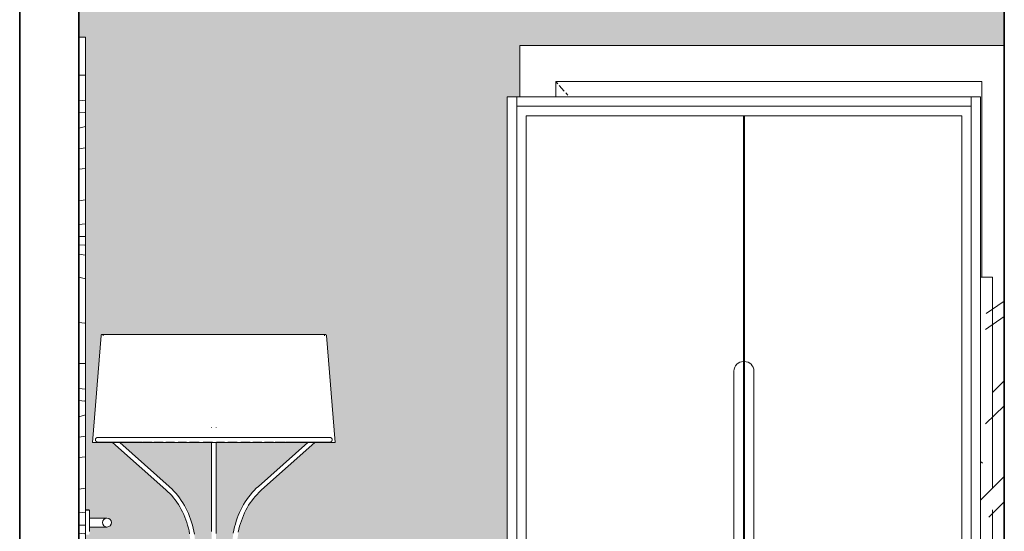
# Model space of a CAD drawing. Header units: centimetres. Extents: x -2830 to -1951, y -6 to 369.
# Tile 9 of 11: x -2346 to -2138, y 108 to 216. Entities that reach past the tile are written whole.
import ezdxf

# ---------------------------------------------------------------- set-up
doc = ezdxf.new("R2010")
doc.units = ezdxf.units.CM
doc.linetypes.add('Kreska', pattern=[0.635, 0.3175, -0.3175])
doc.linetypes.add('Środek _2_', pattern=[3.175, 0.635, -0.47625, 1.5875, -0.47625])
for name, color, linetype, lineweight in [('0-1', 253, 'Continuous', 18), ('_Przerywana', 254, 'Kreska', 18), ('Drzwi-1', 250, 'Continuous', 18), ('Drzwi-2', 254, 'Continuous', 18), ('Meble-1', 253, 'Continuous', 18), ('Oprawy oświetleniowe-1', 253, 'Continuous', 18), ('Panel', 250, 'Continuous', 18), ('Rama_Szpros-1', 250, 'Continuous', 18), ('Ugięcie elewacji', 250, 'Środek _2_', 18), ('Wzór powierzchni-1', 10, 'Continuous', 18), ('Zabudowa-1', 250, 'Continuous', 18), ('Ściany-1', 7, 'Continuous', 35), ('Ściany-2', 250, 'Continuous', 18)]:
    doc.layers.add(name, color=color, linetype=linetype, lineweight=lineweight)

# ---------------------------------------------------------------- blocks, each defined once
blk = doc.blocks.new('Zabudowa_szachtu - Zabudowa_szachtu-810167-Przekrój główny')
at = {"layer": 'Ściany-1'}
blk.add_line((-2138.08, 329), (-2138.08, 0), dxfattribs=at)
blk = doc.blocks.new('M_Jednoskrzydłowe płytowe - 0915 x 2032mm ISTN-948749-Przekrój główny')
at = {"layer": 'Rama_Szpros-1'}
for p, q in [((-2138.08, 210.8), (-2240.43, 210.8)), ((-2240.43, 210.8), (-2240.43, 200)), ((-2232.83, 200), (-2232.83, 203.2)), ((-2232.83, 203.2), (-2142.83, 203.2)), ((-2142.83, 203.2), (-2142.83, 161.84))]:
    blk.add_line(p, q, dxfattribs=at)
at = {"layer": 'Ugięcie elewacji'}
blk.add_line((-2232.83, 203.2), (-2229.99, 200), dxfattribs=at)
blk = doc.blocks.new('_TD_drzwi - _TD_drzwi-919487-Przekrój główny')
at = {"layer": 'Drzwi-2'}
h = blk.add_hatch(dxfattribs=at)
h.set_pattern_fill('FP_2', color=256, style=0, pattern_type=2)
h.set_pattern_definition([(349.695, (-2327.179, 46.939), (365.75965, -60.96138), [6.816, -674.738]), (0, (-2320.47, 45.72), (60.96, 60.96), [6.706, -54.254]), (18.435, (-2313.768, 45.72), (121.9203, 60.96), [5.783, -186.989]), (172.875, (-2308.281, 47.549), (426.72006, -60.95973), [4.915, -486.56]), (174.806, (-2313.158, 48.158), (609.5999, -60.95533), [6.733, -666.592]), (194.036, (-2319.864, 48.768), (-182.8806, -60.9593), [7.54, -243.804]), (9.462, (-2322.302, 46.939), (304.80067, 60.9586), [3.708, -367.097]), (353.66, (-2318.644, 47.549), (-487.68007, 60.95845), [5.52, -546.496]), (185.711, (-2313.158, 46.939), (-548.6396, -60.96415), [6.126, -606.514]), (168.69, (-2319.254, 46.33), (243.83994, -60.96005), [3.108, -307.728]), (354.806, (-2332.665, 46.33), (-609.5999, 60.95533), [6.733, -666.592]), (348.69, (-2325.96, 45.72), (-243.83994, 60.96005), [6.217, -304.619]), (0, (-2319.864, 44.5), (60.96, 60.96), [7.315, -53.645]), (20.556, (-2312.548, 44.501), (304.79994, 121.91988), [5.208, -515.634]), (3.814, (-2307.672, 46.33), (853.440315, 60.9589), [9.164, -907.265]), (354.806, (-2298.528, 46.939), (-609.5999, 60.95533), [6.733, -666.592]), (0, (-2291.82, 46.33), (60.96, 60.96), [6.706, -54.254]), (5.194, (-2346.076, 46.33), (609.5999, 60.95533), [6.733, -666.592]), (354.806, (-2339.371, 46.939), (-609.5999, 60.95533), [6.733, -666.592]), (0, (-2346.076, 47.55), (60.96, 60.96), [3.658, -57.302]), (5.194, (-2342.419, 47.549), (609.5999, 60.95533), [6.733, -666.592]), (0, (-2335.71, 48.16), (60.96, 60.96), [6.096, -54.864]), (10.305, (-2329.617, 48.158), (-365.75965, -60.96138), [6.816, -674.738]), (5.194, (-2322.912, 49.378), (609.5999, 60.95533), [6.733, -666.592]), (354.806, (-2316.206, 49.987), (-609.5999, 60.95533), [6.733, -666.592]), (354.806, (-2309.5, 49.378), (-609.5999, 60.95533), [6.733, -666.592]), (351.87, (-2302.795, 48.768), (-365.76014, 60.9593), [8.621, -422.431]), (0, (-2294.26, 47.55), (60.96, 60.96), [9.144, -51.816]), (347.471, (-2296.699, 10.973), (304.79989, -60.96108), [5.62, -556.403]), (354.289, (-2291.212, 9.754), (-548.63959, 60.96415), [6.126, -606.514]), (8.13, (-2296.699, 10.973), (365.76014, 60.9593), [4.311, -426.742]), (9.462, (-2292.432, 11.582), (304.80067, 60.9586), [7.416, -363.389]), (0, (-2346.076, 12.8), (60.96, 60.96), [7.315, -53.645]), (350.538, (-2338.761, 12.802), (-304.80067, 60.9586), [3.708, -367.097]), (201.801, (-2335.104, 12.192), (182.88063, 60.95876), [3.283, -324.997]), (192.995, (-2338.152, 10.973), (548.63929, 121.92384), [8.133, -805.175]), (352.875, (-2289.993, 10.973), (-426.72006, 60.95973), [4.915, -486.56]), (7.125, (-2289.993, 10.973), (426.72006, 60.95973), [4.915, -486.56]), (0, (-2346.076, 11.58), (60.96, 60.96), [4.877, -56.083]), (194.036, (-2341.2, 11.582), (-182.8806, -60.9593), [5.027, -246.318]), (356.633, (-2332.665, 13.411), (-975.35982, 60.96951), [10.381, -1027.73]), (357.709, (-2322.302, 12.802), (-1463.03918, 60.96949), [15.252, -1509.967]), (3.18, (-2307.062, 12.192), (1036.31996, 60.96263), [10.99, -1087.982]), (9.462, (-2296.089, 12.802), (304.80067, 60.9586), [11.124, -359.681]), (10.305, (-2346.076, 7.315), (-365.75965, -60.96138), [6.816, -674.738]), (15.945, (-2339.371, 8.534), (-243.84056, -60.95783), [8.876, -434.92]), (0, (-2330.836, 10.97), (60.96, 60.96), [7.925, -53.035]), (351.87, (-2322.912, 10.973), (-365.76014, 60.9593), [8.621, -422.431]), (3.576, (-2314.377, 9.754), (914.40047, 60.95509), [9.773, -967.491]), (351.254, (-2304.624, 10.363), (426.71985, -60.95844), [8.018, -793.786]), (345.964, (-2296.699, 9.144), (-182.8806, 60.9593), [7.54, -243.804]), (0, (-2289.384, 7.315), (60.96, 60.96), [4.267, -56.693]), (174.806, (-2332.665, 13.411), (609.5999, -60.95533), [13.466, -659.859]), (355.236, (-2346.076, 17.069), (-670.55948, 60.96373), [14.681, -719.374]), (0, (-2331.446, 15.85), (60.96, 60.96), [14.021, -46.939]), (4.086, (-2317.425, 15.85), (792.47932, 60.96506), [17.112, -838.502]), (0, (-2300.356, 17.07), (60.96, 60.96), [15.24, -45.72]), (7.125, (-2346.076, 4.267), (426.72006, 60.95973), [14.744, -476.731]), (6.34, (-2331.446, 6.096), (487.68007, 60.95845), [11.04, -540.976]), (357.51, (-2320.473, 7.315), (-1341.119393, 60.970526), [14.034, -1389.371]), (353.48, (-2306.452, 6.706), (-1584.959473, 182.885043), [21.475, -2126.014]), (3.013, (-2346.076, 43.891), (1097.279415, 60.964064), [11.598, -1148.245]), (351.87, (-2334.494, 44.501), (-365.76014, 60.9593), [12.932, -418.121]), (357.614, (-2321.692, 42.672), (-1402.079635, 60.96156), [14.643, -1449.666]), (10.62, (-2307.062, 42.062), (-670.559086, -121.92374), [9.924, -982.433]), (0, (-2297.31, 43.89), (60.96, 60.96), [12.192, -48.768]), (356.82, (-2346.076, 51.206), (-1036.31996, 60.96263), [10.99, -1087.982]), (6.009, (-2335.104, 50.597), (-609.59992, -60.95972), [11.646, -1152.993]), (6.71, (-2323.521, 51.816), (-548.64, -60.96191), [10.435, -1033.032]), (354.289, (-2313.158, 53.035), (-548.6396, 60.96415), [12.253, -600.388]), (347.905, (-2300.966, 51.816), (-548.63911, 121.92262), [8.728, -864.086]), (9.462, (-2292.432, 49.987), (304.80067, 60.9586), [7.416, -363.389]), (3.814, (-2346.076, 39.624), (853.440315, 60.9589), [9.164, -907.265]), (347.196, (-2336.932, 40.234), (-792.480506, 182.876237), [13.753, -1361.567]), (0, (-2323.52, 37.186), (60.96, 60.96), [15.24, -45.72]), (5.44, (-2308.281, 37.186), (-670.560368, -60.955896), [12.86, -1273.093]), (6.71, (-2295.48, 38.405), (-548.64, -60.961906), [10.435, -1033.032]), (0, (-2346.076, 55.474), (60.96, 60.96), [10.363, -50.597]), (8.13, (-2335.713, 55.474), (365.76014, 60.9593), [17.242, -413.81]), (357.614, (-2318.644, 57.912), (-1402.079635, 60.96156), [14.643, -1449.666]), (354.472, (-2304.014, 57.302), (1280.158873, -121.93057), [18.986, -1879.603]), (6.843, (-2346.076, 0), (-1036.319206, -121.924092), [15.349, -1519.584]), (0, (-2330.836, 1.83), (60.96, 60.96), [17.069, -43.891]), (356.348, (-2313.768, 1.829), (-1889.760123, 121.912242), [28.709, -2842.242]), (0, (-2346.076, 21.336), (60.96, 60.96), [14.63, -46.33]), (4.764, (-2331.446, 21.336), (670.55948, 60.96373), [14.681, -719.374]), (358.152, (-2316.816, 22.555), (-1828.799937, 60.972022), [18.907, -1871.835]), (357.274, (-2297.918, 21.946), (-1219.200705, 60.95383), [12.816, -1268.795]), (354.806, (-2346.076, 31.09), (-609.5999, 60.95533), [13.466, -659.859]), (0, (-2332.665, 29.87), (60.96, 60.96), [19.507, -41.453]), (1.909, (-2313.158, 29.87), (1767.840601, 60.95544), [18.298, -1811.518]), (3.576, (-2294.87, 30.48), (914.40047, 60.95509), [9.773, -967.491])])
h.paths.add_polyline_path([(-2332.18, 0), (-2332.18, 212.6), (-2333.58, 212.6), (-2333.58, 0)])
at = {"layer": 'Drzwi-1'}
for p, q in [((-2332.18, 212.6), (-2333.58, 212.6)), ((-2332.18, 212.6), (-2332.18, 0)), ((-2331.6, 112.72), (-2332.18, 112.72)), ((-2331.43, 112.59), (-2332.18, 112.59)), ((-2331.3, 112.42), (-2331.43, 112.42)), ((-2331.3, 112.31), (-2331.3, 112.42)), ((-2331.3, 112.3), (-2331.3, 112.24)), ((-2331.3, 112.03), (-2331.3, 112.24)), ((-2331.3, 112.03), (-2331.3, 111.88)), ((-2331.3, 111.57), (-2331.3, 111.88)), ((-2331.3, 111.57), (-2331.3, 111.36)), ((-2331.3, 110.95), (-2331.3, 111.37)), ((-2331.3, 110.95), (-2331.3, 110.75)), ((-2327.64, 110.95), (-2331.3, 110.95)), ((-2331.3, 110.07), (-2331.3, 110.75)), ((-2331.3, 109.39), (-2331.3, 110.07)), ((-2331.3, 109.39), (-2331.3, 109.2)), ((-2331.3, 108.77), (-2331.3, 109.2)), ((-2331.3, 109.05), (-2327.64, 109.05)), ((-2331.3, 108.78), (-2331.3, 108.58)), ((-2331.3, 108.26), (-2331.3, 108.58)), ((-2331.3, 108.26), (-2331.3, 108.12))]:
    blk.add_line(p, q, dxfattribs=at)
at = {"layer": 'Drzwi-1', "flags": 128}
for points in [[(-2331.6, 112.72), (-2331.59, 112.72), (-2331.57, 112.72), (-2331.56, 112.72), (-2331.55, 112.71), (-2331.54, 112.71), (-2331.53, 112.71), (-2331.51, 112.71), (-2331.5, 112.7), (-2331.49, 112.7), (-2331.48, 112.69), (-2331.47, 112.69), (-2331.46, 112.68), (-2331.45, 112.68), (-2331.44, 112.67), (-2331.43, 112.67), (-2331.42, 112.66), (-2331.41, 112.65), (-2331.4, 112.64), (-2331.39, 112.64), (-2331.38, 112.63), (-2331.37, 112.62), (-2331.37, 112.61), (-2331.36, 112.6), (-2331.35, 112.59), (-2331.34, 112.58), (-2331.34, 112.57), (-2331.33, 112.56), (-2331.33, 112.55), (-2331.32, 112.54), (-2331.32, 112.53), (-2331.31, 112.52), (-2331.31, 112.5), (-2331.31, 112.49), (-2331.3, 112.48), (-2331.3, 112.47), (-2331.3, 112.46), (-2331.3, 112.45), (-2331.3, 112.43), (-2331.3, 112.42), (-2331.3, 112.42)], [(-2331.3, 108.14), (-2331.3, 108.19), (-2331.3, 108.25), (-2331.3, 108.31), (-2331.3, 108.37), (-2331.3, 108.44), (-2331.3, 108.51), (-2331.3, 108.58), (-2331.3, 108.65), (-2331.3, 108.73), (-2331.3, 108.81), (-2331.3, 108.89), (-2331.3, 108.97), (-2331.3, 109.05), (-2331.3, 109.14), (-2331.3, 109.22), (-2331.3, 109.31), (-2331.3, 109.4), (-2331.3, 109.49), (-2331.3, 109.58), (-2331.3, 109.67), (-2331.3, 109.77), (-2331.3, 109.86), (-2331.3, 109.95), (-2331.3, 110.05), (-2331.3, 110.14), (-2331.3, 110.23), (-2331.3, 110.33), (-2331.3, 110.42), (-2331.3, 110.51), (-2331.3, 110.61), (-2331.3, 110.7), (-2331.3, 110.79), (-2331.3, 110.88), (-2331.3, 110.96), (-2331.3, 111.05), (-2331.3, 111.13), (-2331.3, 111.22), (-2331.3, 111.3), (-2331.3, 111.38), (-2331.3, 111.45), (-2331.3, 111.53), (-2331.3, 111.6), (-2331.3, 111.67), (-2331.3, 111.74), (-2331.3, 111.8), (-2331.3, 111.86), (-2331.3, 111.92), (-2331.3, 111.98), (-2331.3, 112.03), (-2331.3, 112.08), (-2331.3, 112.13), (-2331.3, 112.17), (-2331.3, 112.21), (-2331.3, 112.25), (-2331.3, 112.28), (-2331.3, 112.31), (-2331.3, 112.34), (-2331.3, 112.36), (-2331.3, 112.38), (-2331.3, 112.4), (-2331.3, 112.41), (-2331.3, 112.41), (-2331.3, 112.42), (-2331.3, 112.42)], [(-2331.3, 112.42), (-2331.3, 112.42), (-2331.3, 112.41), (-2331.3, 112.4), (-2331.3, 112.39), (-2331.3, 112.37), (-2331.3, 112.35), (-2331.3, 112.33), (-2331.3, 112.3), (-2331.3, 112.27), (-2331.3, 112.23), (-2331.3, 112.2)]]:
    blk.add_lwpolyline(points, dxfattribs=at)
at = {"layer": 'Drzwi-1'}
for start, end in [(0, 180), (180, 0)]:
    blk.add_arc((-2327.64, 110), 0.946, start, end, dxfattribs=at)
blk = doc.blocks.new('Furniture_Hooks-Hangers_Enea_Caddy-coat-stand - CADDY COAT STAND 8 HOOKS-879108-Przekrój główny')
at = {"layer": '0-1'}
for p, q in [((-2138.08, 156.8), (-2141.94, 154.17)), ((-2142.07, 150.81), (-2138.08, 153.53)), ((-2138.08, 139.92), (-2140.58, 137.51)), ((-2142.04, 130.85), (-2138.08, 134.68)), ((-2142.69, 122.55), (-2143.08, 122.93)), ((-2138.08, 119.72), (-2143.08, 114.72)), ((-2141.32, 111.15), (-2138.08, 114.4))]:
    blk.add_line(p, q, dxfattribs=at)
at = {"layer": 'Meble-1'}
for p, q in [((-2140.58, 161.84), (-2143.07, 161.84)), ((-2140.58, 117.22), (-2140.58, 161.84)), ((-2140.58, 0), (-2140.58, 112.68))]:
    blk.add_line(p, q, dxfattribs=at)
blk = doc.blocks.new('Lighting_Floor-mounting_Orsjo-Belysning_Aria-Floor-Lamp - Black-V1-Przekrój główny')
at = {"layer": 'Oprawy oświetleniowe-1'}
for p, q in [((-2328.88, 149.53), (-2330.73, 126.93)), ((-2328.47, 149.76), (-2328.47, 149.47)), ((-2328.08, 149.76), (-2328.47, 149.76)), ((-2328.08, 149.76), (-2328.32, 149.76)), ((-2327.34, 149.76), (-2327.53, 149.76)), ((-2327.34, 149.76), (-2327.53, 149.76)), ((-2281.96, 149.76), (-2282.07, 149.76)), ((-2281.96, 149.76), (-2282.07, 149.76)), ((-2281.83, 149.76), (-2281.87, 149.76)), ((-2281.69, 149.76), (-2281.87, 149.76)), ((-2281.69, 149.47), (-2281.69, 149.76)), ((-2279.43, 126.93), (-2281.27, 149.53)), ((-2305.58, 130.15), (-2305.58, 130.08)), ((-2304.58, 130.08), (-2304.58, 130.15)), ((-2305.08, 126.93), (-2330.73, 126.93)), ((-2326.45, 126.93), (-2315.17, 116.9)), ((-2314.51, 117.65), (-2324.95, 126.93)), ((-2279.43, 126.93), (-2305.08, 126.93)), ((-2285.21, 126.93), (-2295.65, 117.65)), ((-2294.98, 116.9), (-2283.7, 126.93)), ((-2305.58, 126), (-2305.58, 117.28)), ((-2304.58, 117.28), (-2304.58, 126))]:
    blk.add_line(p, q, dxfattribs=at)
at = {"layer": 'Oprawy oświetleniowe-1', "flags": 128}
for points in [[(-2328.88, 149.53), (-2328.88, 149.54), (-2328.88, 149.55), (-2328.88, 149.56), (-2328.88, 149.57), (-2328.87, 149.58), (-2328.87, 149.59), (-2328.87, 149.6), (-2328.86, 149.61), (-2328.86, 149.62), (-2328.85, 149.62), (-2328.85, 149.63), (-2328.84, 149.64), (-2328.84, 149.65), (-2328.83, 149.66), (-2328.83, 149.66), (-2328.82, 149.67), (-2328.81, 149.68), (-2328.81, 149.69), (-2328.8, 149.69), (-2328.79, 149.7), (-2328.79, 149.71), (-2328.78, 149.71), (-2328.77, 149.72), (-2328.76, 149.72), (-2328.75, 149.73), (-2328.74, 149.73), (-2328.74, 149.73), (-2328.73, 149.74), (-2328.72, 149.74), (-2328.71, 149.74), (-2328.7, 149.75), (-2328.69, 149.75), (-2328.68, 149.75), (-2328.67, 149.75), (-2328.66, 149.75), (-2328.65, 149.75), (-2328.64, 149.76), (-2328.64, 149.76)], [(-2328.64, 149.76), (-2328.62, 149.76), (-2328.56, 149.76), (-2328.47, 149.76), (-2328.37, 149.76)], [(-2305.08, 149.76), (-2306.02, 149.76), (-2306.96, 149.76), (-2307.9, 149.76), (-2308.83, 149.76), (-2309.76, 149.76), (-2310.68, 149.76), (-2311.59, 149.76), (-2312.49, 149.76), (-2313.38, 149.76), (-2314.25, 149.76), (-2315.11, 149.76), (-2315.96, 149.76), (-2316.78, 149.76), (-2317.59, 149.76), (-2318.38, 149.76), (-2319.15, 149.76), (-2319.89, 149.76), (-2320.61, 149.76), (-2321.31, 149.76), (-2321.98, 149.76), (-2322.62, 149.76), (-2323.24, 149.76), (-2323.82, 149.76), (-2324.38, 149.76), (-2324.9, 149.76), (-2325.4, 149.76), (-2325.86, 149.76), (-2326.28, 149.76), (-2326.68, 149.76), (-2327.04, 149.76), (-2327.36, 149.76), (-2327.65, 149.76), (-2327.9, 149.76), (-2328.12, 149.76), (-2328.3, 149.76), (-2328.44, 149.76), (-2328.54, 149.76), (-2328.61, 149.76), (-2328.64, 149.76), (-2328.64, 149.76)], [(-2281.51, 149.76), (-2281.53, 149.76), (-2281.59, 149.76), (-2281.68, 149.76), (-2281.82, 149.76), (-2281.98, 149.76), (-2282.19, 149.76), (-2282.43, 149.76), (-2282.71, 149.76), (-2283.03, 149.76), (-2283.37, 149.76), (-2283.76, 149.76), (-2284.18, 149.76), (-2284.63, 149.76), (-2285.11, 149.76), (-2285.63, 149.76), (-2286.18, 149.76), (-2286.76, 149.76), (-2287.36, 149.76), (-2288, 149.76), (-2288.66, 149.76), (-2289.35, 149.76), (-2290.06, 149.76), (-2290.8, 149.76), (-2291.56, 149.76), (-2292.35, 149.76), (-2293.15, 149.76), (-2293.97, 149.76), (-2294.81, 149.76), (-2295.67, 149.76), (-2296.54, 149.76), (-2297.42, 149.76), (-2298.32, 149.76), (-2299.23, 149.76), (-2300.15, 149.76), (-2301.07, 149.76), (-2302, 149.76), (-2302.94, 149.76), (-2303.88, 149.76), (-2304.82, 149.76), (-2305.08, 149.76)], [(-2281.76, 149.76), (-2281.72, 149.76), (-2281.61, 149.76), (-2281.55, 149.76), (-2281.52, 149.76), (-2281.51, 149.76)], [(-2281.51, 149.76), (-2281.5, 149.75), (-2281.5, 149.75), (-2281.49, 149.75), (-2281.48, 149.75), (-2281.47, 149.75), (-2281.46, 149.75), (-2281.45, 149.75), (-2281.44, 149.74), (-2281.43, 149.74), (-2281.42, 149.74), (-2281.41, 149.73), (-2281.4, 149.73), (-2281.39, 149.72), (-2281.38, 149.72), (-2281.38, 149.71), (-2281.37, 149.71), (-2281.36, 149.7), (-2281.35, 149.69), (-2281.35, 149.69), (-2281.34, 149.68), (-2281.33, 149.67), (-2281.33, 149.67), (-2281.32, 149.66), (-2281.31, 149.65), (-2281.31, 149.64), (-2281.3, 149.63), (-2281.3, 149.63), (-2281.29, 149.62), (-2281.29, 149.61), (-2281.29, 149.6), (-2281.28, 149.59), (-2281.28, 149.58), (-2281.28, 149.57), (-2281.28, 149.56), (-2281.27, 149.55), (-2281.27, 149.54), (-2281.27, 149.53), (-2281.27, 149.53)], [(-2330.08, 127.5), (-2330.08, 127.52), (-2330.08, 127.54), (-2330.07, 127.56), (-2330.07, 127.58), (-2330.07, 127.6), (-2330.06, 127.62), (-2330.06, 127.64), (-2330.05, 127.66), (-2330.05, 127.68), (-2330.04, 127.69), (-2330.03, 127.71), (-2330.02, 127.73), (-2330.01, 127.75), (-2330, 127.76), (-2329.99, 127.78), (-2329.98, 127.8), (-2329.97, 127.81), (-2329.95, 127.83), (-2329.94, 127.84), (-2329.93, 127.86), (-2329.91, 127.87), (-2329.9, 127.88), (-2329.88, 127.9), (-2329.87, 127.91), (-2329.85, 127.92), (-2329.83, 127.93), (-2329.81, 127.94), (-2329.8, 127.95), (-2329.78, 127.96), (-2329.76, 127.97), (-2329.74, 127.97), (-2329.72, 127.98), (-2329.7, 127.98), (-2329.68, 127.99), (-2329.66, 127.99), (-2329.64, 127.99), (-2329.62, 128), (-2329.6, 128), (-2329.58, 128), (-2329.58, 128)], [(-2329.58, 127), (-2329.6, 127), (-2329.62, 127), (-2329.64, 127), (-2329.66, 127.01), (-2329.68, 127.01), (-2329.7, 127.01), (-2329.72, 127.02), (-2329.74, 127.02), (-2329.75, 127.03), (-2329.77, 127.04), (-2329.79, 127.05), (-2329.81, 127.06), (-2329.83, 127.07), (-2329.84, 127.08), (-2329.86, 127.09), (-2329.88, 127.1), (-2329.89, 127.11), (-2329.91, 127.12), (-2329.92, 127.14), (-2329.94, 127.15), (-2329.95, 127.17), (-2329.96, 127.18), (-2329.98, 127.2), (-2329.99, 127.21), (-2330, 127.23), (-2330.01, 127.25), (-2330.02, 127.26), (-2330.03, 127.28), (-2330.04, 127.3), (-2330.04, 127.32), (-2330.05, 127.34), (-2330.06, 127.36), (-2330.06, 127.37), (-2330.07, 127.39), (-2330.07, 127.41), (-2330.07, 127.43), (-2330.08, 127.45), (-2330.08, 127.47), (-2330.08, 127.49), (-2330.08, 127.5)], [(-2329.58, 128), (-2329.56, 128), (-2329.5, 128), (-2329.4, 128)], [(-2305.08, 128), (-2306.06, 128), (-2307.03, 128), (-2308.01, 128), (-2308.98, 128), (-2309.94, 128), (-2310.9, 128), (-2311.85, 128), (-2312.78, 128), (-2313.71, 128), (-2314.62, 128), (-2315.51, 128), (-2316.39, 128), (-2317.25, 128), (-2318.09, 128), (-2318.91, 128), (-2319.71, 128), (-2320.48, 128), (-2321.23, 128), (-2321.96, 128), (-2322.65, 128), (-2323.32, 128), (-2323.96, 128), (-2324.57, 128), (-2325.15, 128), (-2325.69, 128), (-2326.21, 128), (-2326.69, 128), (-2327.13, 128), (-2327.54, 128), (-2327.91, 128), (-2328.25, 128), (-2328.55, 128), (-2328.81, 128), (-2329.04, 128), (-2329.22, 128), (-2329.37, 128), (-2329.48, 128), (-2329.55, 128), (-2329.58, 128), (-2329.58, 128)], [(-2329.58, 127), (-2329.56, 127), (-2329.5, 127), (-2329.4, 127), (-2329.27, 127), (-2329.09, 127), (-2328.88, 127), (-2328.62, 127), (-2328.33, 127), (-2328.01, 127), (-2327.64, 127), (-2327.24, 127), (-2326.81, 127), (-2326.34, 127), (-2325.84, 127), (-2325.3, 127), (-2324.73, 127), (-2324.13, 127), (-2323.5, 127), (-2322.84, 127), (-2322.15, 127), (-2321.43, 127), (-2320.69, 127), (-2320.22, 127)], [(-2329.43, 127), (-2329.48, 127), (-2329.55, 127), (-2329.58, 127), (-2329.58, 127)], [(-2320.09, 127), (-2319.92, 127), (-2319.13, 127), (-2318.31, 127), (-2318.07, 127)], [(-2317.71, 127), (-2317.48, 127), (-2316.62, 127), (-2315.75, 127)], [(-2315.21, 127), (-2314.86, 127), (-2313.95, 127), (-2313.34, 127)], [(-2312.62, 127), (-2312.1, 127), (-2311.16, 127), (-2310.81, 127)], [(-2310.2, 127), (-2309.24, 127), (-2308.27, 127), (-2308.14, 127)], [(-2307.3, 127), (-2306.32, 127), (-2305.34, 127)], [(-2305.58, 126.93), (-2305.58, 126.9), (-2305.58, 126.82), (-2305.58, 126.73), (-2305.58, 126.65), (-2305.58, 126.57), (-2305.58, 126.5), (-2305.58, 126.42), (-2305.58, 126.35), (-2305.58, 126.28), (-2305.58, 126.21), (-2305.58, 126.14), (-2305.58, 126.08), (-2305.58, 126.02), (-2305.58, 126)], [(-2280.57, 128), (-2280.59, 128), (-2280.65, 128), (-2280.75, 128), (-2280.89, 128), (-2281.06, 128), (-2281.28, 128), (-2281.53, 128), (-2281.82, 128), (-2282.14, 128), (-2282.51, 128), (-2282.91, 128), (-2283.34, 128), (-2283.81, 128), (-2284.32, 128), (-2284.85, 128), (-2285.42, 128), (-2286.02, 128), (-2286.66, 128), (-2287.32, 128), (-2288.01, 128), (-2288.72, 128), (-2289.46, 128), (-2290.23, 128), (-2291.02, 128), (-2291.84, 128), (-2292.67, 128), (-2293.53, 128), (-2294.4, 128), (-2295.29, 128), (-2296.2, 128), (-2297.12, 128), (-2298.05, 128), (-2299, 128), (-2299.95, 128), (-2300.91, 128), (-2301.88, 128), (-2302.85, 128), (-2303.83, 128), (-2304.81, 128), (-2305.08, 128)], [(-2304.58, 126), (-2304.58, 126.06), (-2304.58, 126.12), (-2304.58, 126.18), (-2304.58, 126.25), (-2304.58, 126.32), (-2304.58, 126.39), (-2304.58, 126.47), (-2304.58, 126.54), (-2304.58, 126.62), (-2304.58, 126.7), (-2304.58, 126.79), (-2304.58, 126.87), (-2304.58, 126.93)], [(-2304.51, 127), (-2304.1, 127), (-2303.12, 127), (-2302.83, 127)], [(-2302.14, 127), (-2301.17, 127), (-2300.21, 127), (-2300.1, 127)], [(-2299.39, 127), (-2299.25, 127), (-2298.3, 127), (-2297.37, 127)], [(-2296.8, 127), (-2296.44, 127), (-2295.53, 127), (-2294.94, 127)], [(-2294.39, 127), (-2293.76, 127), (-2292.9, 127), (-2292.46, 127)], [(-2292.13, 127), (-2292.06, 127), (-2291.24, 127), (-2290.44, 127), (-2290.09, 127)], [(-2289.94, 127), (-2289.67, 127), (-2288.92, 127), (-2288.2, 127), (-2287.5, 127), (-2286.83, 127), (-2286.19, 127), (-2285.58, 127), (-2285, 127), (-2284.46, 127), (-2283.95, 127), (-2283.47, 127), (-2283.02, 127), (-2282.61, 127), (-2282.24, 127), (-2281.9, 127), (-2281.6, 127), (-2281.34, 127), (-2281.12, 127), (-2280.93, 127), (-2280.78, 127), (-2280.67, 127), (-2280.61, 127), (-2280.58, 127), (-2280.57, 127)], [(-2280.57, 127), (-2280.59, 127), (-2280.65, 127), (-2280.75, 127)], [(-2280.73, 128), (-2280.67, 128), (-2280.61, 128), (-2280.58, 128), (-2280.57, 128)], [(-2280.57, 128), (-2280.55, 128), (-2280.53, 128), (-2280.51, 128), (-2280.49, 127.99), (-2280.47, 127.99), (-2280.46, 127.98), (-2280.44, 127.98), (-2280.42, 127.97), (-2280.4, 127.97), (-2280.38, 127.96), (-2280.36, 127.95), (-2280.34, 127.94), (-2280.33, 127.93), (-2280.31, 127.92), (-2280.29, 127.91), (-2280.28, 127.9), (-2280.26, 127.89), (-2280.24, 127.87), (-2280.23, 127.86), (-2280.22, 127.85), (-2280.2, 127.83), (-2280.19, 127.82), (-2280.18, 127.8), (-2280.16, 127.79), (-2280.15, 127.77), (-2280.14, 127.75), (-2280.13, 127.73), (-2280.12, 127.72), (-2280.12, 127.7), (-2280.11, 127.68), (-2280.1, 127.66), (-2280.1, 127.64), (-2280.09, 127.62), (-2280.09, 127.6), (-2280.08, 127.58), (-2280.08, 127.56), (-2280.08, 127.54), (-2280.07, 127.52), (-2280.07, 127.5), (-2280.07, 127.5)], [(-2280.07, 127.5), (-2280.07, 127.48), (-2280.08, 127.46), (-2280.08, 127.44), (-2280.08, 127.42), (-2280.08, 127.4), (-2280.09, 127.38), (-2280.09, 127.36), (-2280.1, 127.34), (-2280.11, 127.32), (-2280.11, 127.3), (-2280.12, 127.29), (-2280.13, 127.27), (-2280.14, 127.25), (-2280.15, 127.23), (-2280.16, 127.22), (-2280.17, 127.2), (-2280.19, 127.18), (-2280.2, 127.17), (-2280.21, 127.15), (-2280.23, 127.14), (-2280.24, 127.13), (-2280.26, 127.11), (-2280.27, 127.1), (-2280.29, 127.09), (-2280.3, 127.08), (-2280.32, 127.07), (-2280.34, 127.06), (-2280.36, 127.05), (-2280.37, 127.04), (-2280.39, 127.03), (-2280.41, 127.03), (-2280.43, 127.02), (-2280.45, 127.01), (-2280.47, 127.01), (-2280.49, 127.01), (-2280.51, 127), (-2280.53, 127), (-2280.55, 127), (-2280.57, 127), (-2280.57, 127)], [(-2315.17, 116.9), (-2314.75, 116.52), (-2314.35, 116.11), (-2313.96, 115.69), (-2313.59, 115.24), (-2313.23, 114.78), (-2312.88, 114.31), (-2312.56, 113.82), (-2312.25, 113.31), (-2311.95, 112.79), (-2311.68, 112.25), (-2311.43, 111.71), (-2311.19, 111.15), (-2310.97, 110.58), (-2310.78, 110), (-2310.6, 109.42), (-2310.44, 108.82), (-2310.31, 108.22), (-2310.19, 107.61)], [(-2309.17, 107.55), (-2309.28, 108.19), (-2309.42, 108.83), (-2309.57, 109.46), (-2309.75, 110.09), (-2309.96, 110.71), (-2310.18, 111.31), (-2310.42, 111.91), (-2310.68, 112.49), (-2310.97, 113.06), (-2311.27, 113.62), (-2311.59, 114.17), (-2311.94, 114.69), (-2312.3, 115.21), (-2312.67, 115.7), (-2313.07, 116.18), (-2313.48, 116.64), (-2313.91, 117.09), (-2314.35, 117.51), (-2314.51, 117.65)], [(-2305.58, 108.1), (-2305.58, 108.72), (-2305.58, 109.34), (-2305.58, 109.94), (-2305.58, 110.54), (-2305.58, 111.13), (-2305.58, 111.71), (-2305.58, 112.28), (-2305.58, 112.83), (-2305.58, 113.37), (-2305.58, 113.9), (-2305.58, 114.42), (-2305.58, 114.91), (-2305.58, 115.39), (-2305.58, 115.86), (-2305.58, 116.3), (-2305.58, 116.73), (-2305.58, 117.14), (-2305.58, 117.28)], [(-2304.58, 117.28), (-2304.58, 116.88), (-2304.58, 116.46), (-2304.58, 116.02), (-2304.58, 115.56), (-2304.58, 115.08), (-2304.58, 114.59), (-2304.58, 114.09), (-2304.58, 113.56), (-2304.58, 113.03), (-2304.58, 112.47), (-2304.58, 111.91), (-2304.58, 111.34), (-2304.58, 110.75), (-2304.58, 110.16), (-2304.58, 109.55), (-2304.58, 108.94), (-2304.58, 108.32), (-2304.58, 107.69)], [(-2295.65, 117.65), (-2296.09, 117.24), (-2296.53, 116.8), (-2296.94, 116.35), (-2297.34, 115.88), (-2297.73, 115.39), (-2298.09, 114.88), (-2298.44, 114.35), (-2298.77, 113.82), (-2299.08, 113.26), (-2299.37, 112.69), (-2299.64, 112.11), (-2299.89, 111.52), (-2300.12, 110.92), (-2300.33, 110.31), (-2300.52, 109.69), (-2300.68, 109.06), (-2300.83, 108.42), (-2300.95, 107.78)], [(-2299.89, 108), (-2299.76, 108.61), (-2299.61, 109.21), (-2299.44, 109.8), (-2299.25, 110.38), (-2299.04, 110.95), (-2298.81, 111.51), (-2298.56, 112.06), (-2298.3, 112.6), (-2298.01, 113.13), (-2297.71, 113.64), (-2297.39, 114.14), (-2297.05, 114.62), (-2296.7, 115.08), (-2296.33, 115.53), (-2295.94, 115.96), (-2295.54, 116.38), (-2295.13, 116.77), (-2294.98, 116.9)]]:
    blk.add_lwpolyline(points, dxfattribs=at)
blk = doc.blocks.new('Blocks_Beller Wardrobe_F03844EN - Unique-887108-Przekrój główny')
at = {"layer": 'Zabudowa-1'}
for p, q in [((-2243.08, 10), (-2243.08, 200)), ((-2241.08, 200), (-2243.08, 200)), ((-2241.08, 200), (-2241.08, 10)), ((-2241.08, 200), (-2145.08, 200)), ((-2241.08, 198), (-2241.08, 200)), ((-2145.08, 99.58), (-2145.08, 200)), ((-2143.08, 200), (-2145.08, 200)), ((-2145.08, 198), (-2145.08, 200)), ((-2143.08, 200), (-2143.08, 10)), ((-2145.08, 198), (-2241.08, 198)), ((-2239.08, 196), (-2239.08, 45.69)), ((-2193.18, 196), (-2239.08, 196)), ((-2193.18, 196), (-2193.18, 144.03)), ((-2193.18, 196), (-2192.98, 196)), ((-2192.98, 144.03), (-2192.98, 196)), ((-2147.08, 196), (-2192.98, 196)), ((-2147.08, 101.29), (-2147.08, 196)), ((-2193.18, 181), (-2192.98, 181)), ((-2192.98, 179), (-2193.18, 179)), ((-2192.98, 173), (-2193.18, 173)), ((-2193.18, 170), (-2192.98, 170)), ((-2193.18, 144.03), (-2193.18, 102.54)), ((-2192.98, 102.54), (-2192.98, 144.03)), ((-2195.18, 102.54), (-2195.18, 142.03)), ((-2190.98, 142.03), (-2190.98, 102.54))]:
    blk.add_line(p, q, dxfattribs=at)
for centre, start, end in [((-2193.18, 142.03), 90, 180), ((-2192.98, 142.03), 0, 90)]:
    blk.add_arc(centre, 2, start, end, dxfattribs=at)

msp = doc.modelspace()

# ---------------------------------------------------------------- hatches: boundary and pattern name
at = {"layer": 'Wzór powierzchni-1'}
h = msp.add_hatch(dxfattribs=at)
h.set_pattern_fill('FP_1', color=256, style=0, pattern_type=2)
h.set_pattern_definition([(0, (-2450.688, 159.5), (10.16, 2.54), [0.8382, -6.782, 0.8382, -6.782, -40.64]), (0, (-2450.688, 159.5), (10.16, 2.54), [-15.24, 0.8382, -14.402, 0.8382, -6.782, -17.78]), (0, (-2450.688, 159.5), (10.16, 2.54), [-38.1, 0.8382, -4.242, 0.8382, -11.862]), (120, (-2446.878, 160.77), (-7.279705, 7.528818), [0.8382, -6.782, 0.8382, -6.782, -40.64]), (120, (-2446.878, 160.77), (-7.279705, 7.528818), [-15.24, 0.8382, -14.402, 0.8382, -6.782, -17.78]), (120, (-2446.878, 160.77), (-7.279705, 7.528818), [-38.1, 0.8382, -4.242, 0.8382, -11.862]), (240, (-2445.608, 165.85), (-2.880295, -10.068818), [0.8382, -6.782, 0.8382, -6.782, -40.64]), (240, (-2445.608, 165.85), (-2.880295, -10.068818), [-15.24, 0.8382, -14.402, 0.8382, -6.782, -17.78]), (240, (-2445.608, 165.85), (-2.880295, -10.068818), [-38.1, 0.8382, -4.242, 0.8382, -11.862])])
h.paths.add_polyline_path([(-2305.08, 0), (-2308.72, 0.03), (-2309.86, 0.04), (-2312.17, 0), (-2307.11, 0)])
h.paths.add_polyline_path([(-2296.84, 0), (-2299.6, 0.02), (-2301.14, 0.04), (-2303.04, 0.01), (-2296.96, 0)])
h.paths.add_polyline_path([(-2332.18, 0), (-2324.55, 0), (-2324.85, 0.11), (-2325.07, 0.51), (-2324.89, 0.87), (-2324.66, 0.98), (-2324.41, 1), (-2322.41, 1), (-2310.05, 102.74), (-2309.92, 105.54), (-2310.24, 107.83), (-2310.7, 109.74), (-2311.42, 111.71), (-2311.93, 112.79), (-2312.7, 114.1), (-2313.78, 115.49), (-2315.37, 117.08), (-2326.49, 126.93), (-2330.73, 126.93), (-2328.88, 149.53), (-2328.81, 149.66), (-2328.51, 149.74), (-2328.23, 149.76), (-2281.48, 149.73), (-2281.41, 149.69), (-2281.33, 149.66), (-2281.27, 149.47), (-2279.43, 126.93), (-2283.7, 126.93), (-2295.32, 116.57), (-2296.45, 115.44), (-2296.68, 115.13), (-2297.99, 113.18), (-2298.92, 111.27), (-2299.56, 109.51), (-2299.59, 109.39), (-2300.14, 106.24), (-2300.26, 104.53), (-2300.07, 102.31), (-2287.75, 1), (-2285.58, 0.99), (-2285.43, 0.96), (-2285.26, 0.87), (-2285.19, 0.77), (-2285.08, 0.5), (-2285.3, 0.11), (-2285.61, 0), (-2241.08, 0), (-2241.08, 10), (-2243.08, 10), (-2243.08, 200), (-2240.43, 200), (-2240.43, 210.8), (-2138.08, 210.8), (-2138.08, 329), (-2175.83, 329), (-2175.83, 328), (-2295.83, 328), (-2295.83, 329), (-2333.58, 329), (-2333.58, 212.6), (-2332.18, 212.6), (-2332.18, 112.72), (-2331.52, 112.71), (-2331.39, 112.63), (-2331.33, 112.51), (-2331.3, 112.21), (-2331.3, 110.95), (-2327.64, 110.95), (-2327.39, 110.91), (-2327.16, 110.82), (-2326.97, 110.67), (-2326.82, 110.47), (-2326.72, 110.24), (-2326.69, 110), (-2326.72, 109.76), (-2326.82, 109.53), (-2326.97, 109.33), (-2327.16, 109.18), (-2327.39, 109.09), (-2327.64, 109.05), (-2331.3, 109.05), (-2331.33, 107.65), (-2331.35, 107.56), (-2331.45, 107.47), (-2331.6, 107.43), (-2332.18, 107.43), (-2332.18, 2.82)])
h.paths.add_polyline_path([(-2323.72, 0), (-2323.72, 0), (-2323.73, 0)])
h.paths.add_polyline_path([(-2307.09, 0.98), (-2305.58, 1), (-2305.55, 108.73), (-2305.54, 110.46), (-2305.55, 113.18), (-2305.56, 114.83), (-2305.58, 117.08), (-2305.58, 126.93), (-2324.95, 126.93), (-2314.34, 117.48), (-2313.16, 116.24), (-2312.47, 115.44), (-2311.23, 113.48), (-2310.36, 111.67), (-2309.65, 109.74), (-2309.19, 107.65), (-2308.96, 105.5), (-2309.09, 102.17), (-2321.4, 0.99), (-2319.45, 1), (-2317.45, 1), (-2307.37, 0.98)])
h.paths.add_polyline_path([(-2303.06, 0.98), (-2298.34, 1), (-2288.75, 1), (-2301.08, 102.43), (-2301.18, 104.94), (-2301.03, 107.21), (-2300.45, 109.78), (-2299.81, 111.71), (-2298.81, 113.72), (-2298.23, 114.6), (-2296.99, 116.24), (-2295.42, 117.85), (-2285.2, 126.93), (-2304.58, 126.93), (-2304.58, 125.33), (-2304.58, 0.99), (-2303.17, 0.98)])
h.paths.add_polyline_path([(-2332.17, 99.43), (-2332.17, 104.72), (-2331.59, 104.72), (-2331.37, 104.62), (-2331.29, 104.3), (-2331.29, 103.23), (-2328.76, 103.19), (-2328.74, 103.06), (-2328.71, 103.01), (-2328.72, 101.1), (-2328.76, 101.08), (-2328.76, 100.96), (-2331.29, 100.91), (-2331.32, 99.67), (-2331.41, 99.5), (-2331.59, 99.43)])
h.paths.add_polyline_path([(-2328.82, 149.66), (-2328.73, 149.73), (-2328.73, 149.71), (-2328.81, 149.67)])

# ---------------------------------------------------------------- linework, layer by layer
at = {"layer": 'Ściany-1'}
for p, q in [((-2346.08, 329), (-2346.08, 0)), ((-2333.58, 0), (-2333.58, 329))]:
    msp.add_line(p, q, dxfattribs=at)

# ---------------------------------------------------------------- block references
at = {"layer": '_Przerywana'}
msp.add_blockref('_TD_drzwi - _TD_drzwi-919487-Przekrój główny', (0, 0), dxfattribs=at)
at = {"layer": 'Meble-1'}
msp.add_blockref('Furniture_Hooks-Hangers_Enea_Caddy-coat-stand - CADDY COAT STAND 8 HOOKS-879108-Przekrój główny', (0, 0), dxfattribs=at)
at = {"layer": 'Oprawy oświetleniowe-1'}
msp.add_blockref('Lighting_Floor-mounting_Orsjo-Belysning_Aria-Floor-Lamp - Black-V1-Przekrój główny', (0, 0), dxfattribs=at)
at = {"layer": 'Panel'}
msp.add_blockref('M_Jednoskrzydłowe płytowe - 0915 x 2032mm ISTN-948749-Przekrój główny', (0, 0), dxfattribs=at)
at = {"layer": 'Zabudowa-1'}
msp.add_blockref('Blocks_Beller Wardrobe_F03844EN - Unique-887108-Przekrój główny', (0, 0), dxfattribs=at)
at = {"layer": 'Ściany-2'}
msp.add_blockref('Zabudowa_szachtu - Zabudowa_szachtu-810167-Przekrój główny', (0, 0), dxfattribs=at)

doc.saveas('drawing.dxf')
